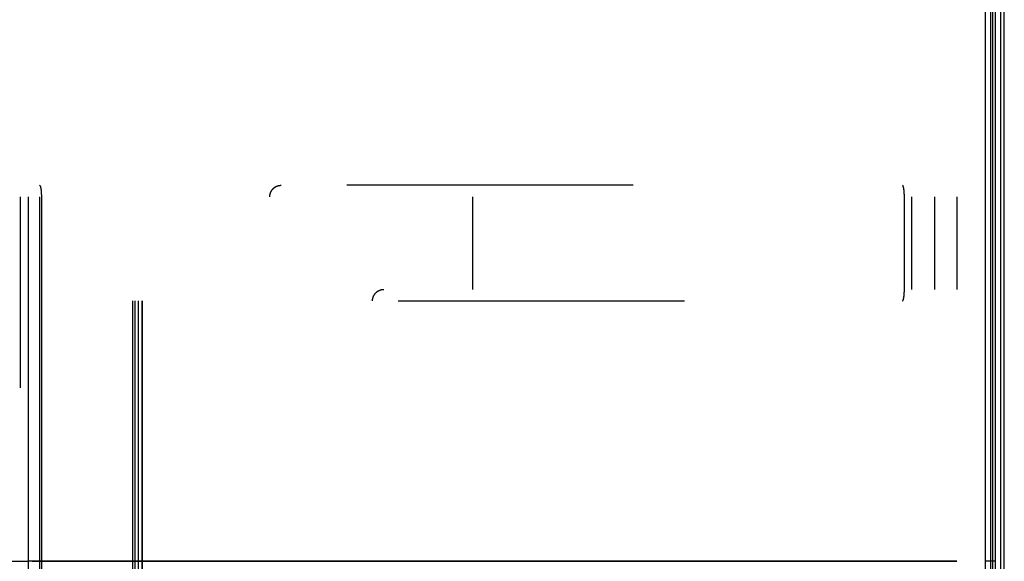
# Model space of a CAD drawing. Header units: millimetres. Extents: x -165 to 165, y -140 to 140.
# Tile 31 of 38: x 148 to 165, y 0 to 9. Entities that reach past the tile are written whole.
import ezdxf

# ---------------------------------------------------------------- set-up
doc = ezdxf.new("R2010")
doc.units = ezdxf.units.MM
doc.header["$MEASUREMENT"] = 0
doc.layers.add('Predefinito', color=5, linetype='Continuous')

# ---------------------------------------------------------------- blocks, each defined once
blk = doc.blocks.new('(#617) SUMATRA')
at = {"layer": 'Predefinito'}
for points in [[(164.6287678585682, -123.8), (164.6287678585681, 123.8)], [(164.7963262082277, 123.8), (164.7963262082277, -123.8)], [(164.8945491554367, -123.8), (164.8945491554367, 123.8)], [(164.7236053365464, -119.8), (164.7236053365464, 119.8)], [(164.756460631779, -119.8), (164.756460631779, 119.8)], [(164.9563387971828, -119.8), (164.9563387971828, 119.8)], [(164.956460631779, -119.8), (164.956460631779, 119.8)], [(158.5394296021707, 6.499999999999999), (153.5889063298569, 6.499999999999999)], [(147.9454709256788, 3), (147.9454709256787, 6.300000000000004)], [(148.0747501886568, 6.3), (148.0747501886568, -6.300000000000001)], [(148.272121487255, 6.3), (148.272121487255, -6.299999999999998)], [(148.3044413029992, 6.300000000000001), (148.3044413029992, -6.3)], [(155.7663848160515, 4.700000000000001), (155.7663848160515, 6.3)], [(163.2283283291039, 4.699999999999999), (163.2283283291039, 6.300000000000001)], [(163.358424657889, 4.7), (163.358424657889, 6.299999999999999)], [(163.7468821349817, 6.3), (163.7468821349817, 4.7)], [(164.1353396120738, 6.300000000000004), (164.1353396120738, 4.699999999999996)], [(149.883411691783, -4.5), (149.883411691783, 4.5)], [(149.9191839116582, 4.5), (149.9191839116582, -4.5)], [(149.9838235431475, -4.5), (149.9838235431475, 4.5)], [(150.0484642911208, -4.500000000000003), (150.0484642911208, 4.499999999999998)], [(150.051091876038, -4.5), (150.051091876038, 4.499999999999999)], [(154.4770771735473, 4.499999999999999), (159.4276004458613, 4.5)]]:
    blk.add_lwpolyline(points, dxfattribs=at)
at = {"layer": 'Predefinito', "extrusion": (-0.1615990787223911, 0, 0.9868564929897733)}
blk.add_lwpolyline([(-6.300000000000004, 154.2821324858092), (-6.304439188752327, 154.2821817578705), (-6.308916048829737, 154.2823313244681), (-6.313427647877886, 154.2825837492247), (-6.317970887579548, 154.2829415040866), (-6.322542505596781, 154.2834069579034), (-6.327139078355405, 154.2839823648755), (-6.331757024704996, 154.2846698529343), (-6.336392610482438, 154.2854714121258), (-6.341041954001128, 154.286388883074), (-6.3457010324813, 154.2874239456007), (-6.350365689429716, 154.2885781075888), (-6.355031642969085, 154.2898526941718), (-6.35969449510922, 154.291248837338), (-6.364349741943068, 154.2927674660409), (-6.368992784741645, 154.2944092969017), (-6.373618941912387, 154.2961748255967), (-6.378223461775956, 154.2980643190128), (-6.382801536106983, 154.3000778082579), (-6.387348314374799, 154.3022150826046), (-6.391858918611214, 154.3044756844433), (-6.396328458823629, 154.3068589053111), (-6.400752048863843, 154.3093637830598), (-6.405124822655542, 154.3119891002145), (-6.409441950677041, 154.3147333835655), (-6.413698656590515, 154.3175949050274), (-6.417890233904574, 154.3205716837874), (-6.422012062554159, 154.3236614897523), (-6.42605962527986, 154.3268618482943), (-6.430028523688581, 154.330170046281), (-6.433914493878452, 154.3335831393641), (-6.437713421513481, 154.3370979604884), (-6.441421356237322, 154.340711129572), (-6.445034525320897, 154.3444190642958), (-6.448549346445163, 154.3482179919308), (-6.451962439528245, 154.3521039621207), (-6.455270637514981, 154.3560728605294), (-6.458470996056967, 154.3601204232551), (-6.461560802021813, 154.3642422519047), (-6.464537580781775, 154.3684338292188), (-6.467399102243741, 154.3726905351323), (-6.470143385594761, 154.3770076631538), (-6.472768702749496, 154.3813804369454), (-6.475273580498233, 154.3858040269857), (-6.47765680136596, 154.3902735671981), (-6.479917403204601, 154.3947841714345), (-6.482054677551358, 154.3993309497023), (-6.484068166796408, 154.4039090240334), (-6.485957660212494, 154.4085135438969), (-6.48772318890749, 154.4131397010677), (-6.489365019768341, 154.4177827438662), (-6.490883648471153, 154.4224379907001), (-6.492279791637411, 154.4271008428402), (-6.493554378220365, 154.4317667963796), (-6.494708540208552, 154.436431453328), (-6.495743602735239, 154.4410905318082), (-6.496661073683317, 154.4457398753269), (-6.497462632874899, 154.4503754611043), (-6.498150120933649, 154.4549934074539), (-6.498725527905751, 154.4595899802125), (-6.499190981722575, 154.4641615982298), (-6.499548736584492, 154.4687048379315), (-6.49980116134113, 154.4732164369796), (-6.49995072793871, 154.477693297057), (-6.499999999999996, 154.4821324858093)], dxfattribs=at)
at = {"layer": 'Predefinito', "extrusion": (-0.161599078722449, 0, 0.9868564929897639)}
blk.add_lwpolyline([(-6.3, 154.2821324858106), (-6.306828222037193, 154.2822490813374), (-6.313648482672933, 154.2825987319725), (-6.320452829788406, 154.283181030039), (-6.327233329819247, 154.2839952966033), (-6.333982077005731, 154.2850405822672), (-6.340691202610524, 154.2863156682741), (-6.347352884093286, 154.287819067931), (-6.353959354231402, 154.289549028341), (-6.360502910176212, 154.2915035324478), (-6.366975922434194, 154.2936803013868), (-6.373370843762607, 154.296076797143), (-6.379680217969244, 154.2986902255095), (-6.385896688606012, 154.3015175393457), (-6.392013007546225, 154.3045554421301), (-6.398022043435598, 154.3078003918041), (-6.403916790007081, 154.3112486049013), (-6.409690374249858, 154.3148960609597), (-6.415336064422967, 154.3187385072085), (-6.420847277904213, 154.3227714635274), (-6.426217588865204, 154.3269902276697), (-6.431440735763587, 154.3313898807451), (-6.436510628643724, 154.335965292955), (-6.441421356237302, 154.3407111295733), (-6.446167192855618, 154.3456218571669), (-6.450742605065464, 154.350691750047), (-6.455142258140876, 154.3559148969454), (-6.459361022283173, 154.3612852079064), (-6.46339397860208, 154.3667964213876), (-6.467236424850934, 154.3724421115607), (-6.470883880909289, 154.3782156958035), (-6.474332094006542, 154.384110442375), (-6.477577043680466, 154.3901194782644), (-6.480614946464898, 154.3962357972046), (-6.483442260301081, 154.4024522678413), (-6.486055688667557, 154.408761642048), (-6.488452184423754, 154.4151565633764), (-6.490628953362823, 154.4216295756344), (-6.49258345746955, 154.4281731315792), (-6.494313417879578, 154.4347796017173), (-6.495816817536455, 154.4414412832), (-6.49709190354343, 154.4481504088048), (-6.498137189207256, 154.4548991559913), (-6.498951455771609, 154.4616796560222), (-6.499533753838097, 154.4684840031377), (-6.499883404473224, 154.4753042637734), (-6.49999999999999, 154.4821324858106)], dxfattribs=at)
at = {"layer": 'Predefinito', "extrusion": (-0.1615990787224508, 0, 0.9868564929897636)}
blk.add_lwpolyline([(-6.3, 154.2821324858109), (-6.305156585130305, 154.2821973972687), (-6.310281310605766, 154.2823911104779), (-6.315372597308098, 154.2827120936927), (-6.32042886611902, 154.283158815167), (-6.325448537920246, 154.2837297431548), (-6.330430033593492, 154.2844233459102), (-6.335371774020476, 154.2852380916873), (-6.340272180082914, 154.28617244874), (-6.345129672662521, 154.2872248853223), (-6.349942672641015, 154.2883938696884), (-6.354709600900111, 154.2896778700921), (-6.359428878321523, 154.2910753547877), (-6.364098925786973, 154.2925847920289), (-6.368718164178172, 154.29420465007), (-6.373285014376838, 154.2959333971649), (-6.377797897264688, 154.2977695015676), (-6.382255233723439, 154.2997114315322), (-6.386655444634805, 154.3017576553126), (-6.390996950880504, 154.303906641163), (-6.39527817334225, 154.3061568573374), (-6.399497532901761, 154.3085067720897), (-6.403653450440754, 154.310954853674), (-6.407744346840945, 154.3134995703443), (-6.411768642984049, 154.3161393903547), (-6.415724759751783, 154.3188727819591), (-6.419611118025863, 154.3216982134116), (-6.423426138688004, 154.3246141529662), (-6.427168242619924, 154.327619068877), (-6.43083585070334, 154.330711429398), (-6.434427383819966, 154.333889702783), (-6.43794126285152, 154.3371523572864), (-6.441375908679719, 154.340497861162), (-6.444729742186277, 154.3439246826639), (-6.448001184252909, 154.347431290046), (-6.451188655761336, 154.3510161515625), (-6.454290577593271, 154.3546777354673), (-6.457305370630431, 154.3584145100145), (-6.460231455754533, 154.362224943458), (-6.463067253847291, 154.366107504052), (-6.465811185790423, 154.3700606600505), (-6.468461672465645, 154.3740828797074), (-6.471017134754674, 154.3781726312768), (-6.473475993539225, 154.3823283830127), (-6.475836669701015, 154.3865486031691), (-6.47809758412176, 154.3908317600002), (-6.480257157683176, 154.3951763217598), (-6.482313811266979, 154.399580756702), (-6.484265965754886, 154.4040435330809), (-6.486112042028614, 154.4085631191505), (-6.487850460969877, 154.4131379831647), (-6.489479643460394, 154.4177665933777), (-6.490998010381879, 154.4224474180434), (-6.492403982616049, 154.4271789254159), (-6.49369598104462, 154.4319595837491), (-6.494872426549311, 154.4367878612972), (-6.495931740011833, 154.4416622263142), (-6.496872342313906, 154.446581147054), (-6.497692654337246, 154.4515430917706), (-6.498391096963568, 154.4565465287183), (-6.498966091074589, 154.4615899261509), (-6.499416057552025, 154.4666717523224), (-6.499739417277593, 154.4717904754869), (-6.499934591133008, 154.4769445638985), (-6.499999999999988, 154.482132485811)], dxfattribs=at)
at = {"layer": 'Predefinito', "extrusion": (0, 1, 0)}
for points in [[(-148.1428422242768, 51.27756180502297), (-163.856214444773, 53.85064765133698)], [(-148.2721214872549, 50.48807661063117), (-148.1428422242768, 51.27756180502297)], [(-163.1960085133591, 52.93188319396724), (-148.2721214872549, 50.48807661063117)], [(-163.856214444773, 53.85064765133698), (-163.1960085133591, 52.93188319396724)], [(-147.9454709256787, 51.24524198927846), (-148.0747501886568, 50.45575679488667)], [(-147.9454709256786, 51.24524198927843), (-148.0747501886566, 50.45575679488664)], [(-148.272121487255, 50.28807661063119), (-148.2652521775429, 50.28819461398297), (-148.2583909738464, 50.2885484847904), (-148.251545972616, 50.28913780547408), (-148.2447252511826, 50.28996188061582), (-148.2379368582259, 50.29101973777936), (-148.2311888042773, 50.29231012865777), (-148.2244890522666, 50.29383153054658), (-148.2178455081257, 50.29558214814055), (-148.2112660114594, 50.29755991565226), (-148.2047583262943, 50.29976249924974), (-148.1983301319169, 50.30218729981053), (-148.1919890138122, 50.30483145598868), (-148.1857424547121, 50.30769184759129), (-148.1795978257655, 50.31076509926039), (-148.1735623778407, 50.31404758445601), (-148.1676432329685, 50.31753542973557), (-148.1618473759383, 50.32122451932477), (-148.1561816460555, 50.32511049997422), (-148.1506527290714, 50.3291887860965), (-148.1452671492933, 50.33345456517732), (-148.140031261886, 50.33790280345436), (-148.1349512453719, 50.34252825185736), (-148.1300330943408, 50.34732545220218), (-148.1252826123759, 50.35228874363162), (-148.1207054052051, 50.35741226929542), (-148.1163068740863, 50.36268998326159), (-148.1120922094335, 50.36811565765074), (-148.1080663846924, 50.37368288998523), (-148.1042341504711, 50.37938511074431), (-148.1006000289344, 50.38521559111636), (-148.0971683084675, 50.39116745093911), (-148.0939430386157, 50.39723366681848), (-148.0909280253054, 50.40340708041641), (-148.0881268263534, 50.40968040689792), (-148.0855427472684, 50.41604624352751), (-148.0831788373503, 50.42249707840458), (-148.081037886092, 50.42902529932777), (-148.0791224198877, 50.43562320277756), (-148.0774346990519, 50.44228300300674), (-148.0759767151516, 50.44899684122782), (-148.0747501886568, 50.45575679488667)], [(-148.272121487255, 50.2880766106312), (-148.2786127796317, 50.28818198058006), (-148.285097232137, 50.2884979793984), (-148.2915680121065, 50.28902427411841), (-148.2980183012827, 50.28976031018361), (-148.3044413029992, 50.29070531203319)], [(-163.2283283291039, 52.73451189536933), (-148.3044413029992, 50.29070531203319)], [(-163.358424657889, 52.81517417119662), (-163.3543453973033, 52.80969714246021), (-163.3500815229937, 52.80436257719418), (-163.3456380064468, 52.79917669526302), (-163.3410200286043, 52.79414554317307), (-163.3362329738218, 52.78927498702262), (-163.3312824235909, 52.78457070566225), (-163.3261741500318, 52.78003818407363), (-163.3209141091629, 52.77568270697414), (-163.3155084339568, 52.77150935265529), (-163.3099634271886, 52.7675229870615), (-163.3042855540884, 52.76372825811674), (-163.2984814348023, 52.76012959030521), (-163.2925578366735, 52.75673117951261), (-163.2865216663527, 52.75353698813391), (-163.2803799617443, 52.75055074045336), (-163.2741398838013, 52.74777591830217), (-163.2678087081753, 52.74521575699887), (-163.261393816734, 52.74287324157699), (-163.2549026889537, 52.74075110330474), (-163.2483428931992, 52.73885181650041), (-163.2417220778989, 52.73717759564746), (-163.2350479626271, 52.73573039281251), (-163.2283283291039, 52.73451189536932)], [(-163.358424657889, 52.81517417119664), (-164.1353396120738, 53.89635477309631)], [(-163.228328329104, 52.73451189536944), (-163.2350479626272, 52.73573039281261), (-163.2417220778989, 52.73717759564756), (-163.2483428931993, 52.73885181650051), (-163.2549026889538, 52.74075110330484), (-163.261393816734, 52.74287324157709), (-163.2678087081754, 52.74521575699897), (-163.2741398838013, 52.74777591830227), (-163.2803799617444, 52.75055074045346), (-163.2865216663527, 52.75353698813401), (-163.2925578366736, 52.75673117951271), (-163.2984814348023, 52.76012959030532), (-163.3042855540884, 52.76372825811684), (-163.3099634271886, 52.7675229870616), (-163.3155084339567, 52.7715093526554), (-163.3209141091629, 52.77568270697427), (-163.3261741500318, 52.78003818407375), (-163.3312824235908, 52.78457070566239), (-163.3362329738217, 52.78927498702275), (-163.3410200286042, 52.79414554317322), (-163.3456380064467, 52.79917669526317), (-163.3500815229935, 52.80436257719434), (-163.3543453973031, 52.80969714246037), (-163.3584246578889, 52.81517417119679)], [(-164.135339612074, 53.8963547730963), (-163.3584246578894, 52.81517417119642)], [(-150.0807829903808, 50.58158365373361), (-163.2283283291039, 52.73451189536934)], [(-163.3584246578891, 52.81517417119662), (-163.3543453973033, 52.8096971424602), (-163.3500815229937, 52.80436257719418), (-163.3456380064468, 52.79917669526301), (-163.3410200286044, 52.79414554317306), (-163.3362329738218, 52.7892749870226), (-163.3312824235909, 52.78457070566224), (-163.3261741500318, 52.78003818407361), (-163.320914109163, 52.77568270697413), (-163.3155084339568, 52.77150935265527), (-163.3099634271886, 52.76752298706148), (-163.3042855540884, 52.76372825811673), (-163.2984814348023, 52.7601295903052), (-163.2925578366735, 52.75673117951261), (-163.2865216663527, 52.7535369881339), (-163.2803799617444, 52.75055074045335), (-163.2741398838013, 52.74777591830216), (-163.2678087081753, 52.74521575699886), (-163.261393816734, 52.74287324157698), (-163.2549026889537, 52.74075110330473), (-163.2483428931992, 52.73885181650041), (-163.2417220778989, 52.73717759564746), (-163.2350479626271, 52.73573039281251), (-163.2283283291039, 52.73451189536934)], [(-164.1353396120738, 53.89635477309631), (-163.358424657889, 52.81517417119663)], [(-149.883411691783, 50.54926383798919), (-149.8901312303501, 50.55048219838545), (-149.8968052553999, 50.55192926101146), (-149.9034259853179, 50.55360333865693), (-149.909985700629, 50.55550247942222), (-149.9164767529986, 50.55762446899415), (-149.9228915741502, 50.55996683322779), (-149.9292226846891, 50.56252684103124), (-149.9354627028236, 50.56530150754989), (-149.9416043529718, 50.56828759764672), (-149.9476404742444, 50.57148162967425), (-149.9535640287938, 50.574879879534), (-149.9593681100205, 50.57847838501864), (-149.9650459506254, 50.58227295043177), (-149.9705909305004, 50.58625915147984), (-149.9759965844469, 50.59043234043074), (-149.9812566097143, 50.59478765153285), (-149.9863648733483, 50.59932000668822), (-149.9913154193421, 50.6040241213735), (-149.9961024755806, 50.60889451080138), (-150.0007204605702, 50.61392549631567), (-150.0051639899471, 50.61911121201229), (-150.0094278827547, 50.62444561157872), (-150.0135071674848, 50.62992247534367), (-150.0173970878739, 50.635535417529), (-150.0210931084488, 50.64127789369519), (-150.0245909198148, 50.6471432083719), (-150.0278864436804, 50.65312452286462), (-150.0309758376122, 50.65921486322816), (-150.0338554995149, 50.66540712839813), (-150.0365220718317, 50.67169409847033), (-150.0389724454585, 50.67806844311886), (-150.0412037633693, 50.68452273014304), (-150.0432134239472, 50.69104943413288), (-150.0449990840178, 50.69764094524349), (-150.0465586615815, 50.70428957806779), (-150.0478903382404, 50.7109875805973), (-150.0489925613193, 50.71772714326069), (-150.0498640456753, 50.72450040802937), (-150.0505037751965, 50.7312994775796), (-150.0509110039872, 50.73811642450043), (-150.0510852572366, 50.74494330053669), (-150.0510263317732, 50.75177214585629), (-150.0507342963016, 50.75859499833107), (-150.050209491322, 50.76540390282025), (-150.0494525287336, 50.77219092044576), (-150.0484642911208, 50.77894813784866)], [(-163.856214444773, 53.85064765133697), (-149.9191839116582, 51.56844014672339)], [(-149.9191839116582, 51.56844014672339), (-150.0484642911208, 50.77894813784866)], [(-150.0484642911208, 50.77894813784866), (-163.1960085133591, 52.93188319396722)], [(-163.1960085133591, 52.93188319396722), (-163.856214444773, 53.85064765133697)], [(-137.132272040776, 49.47456612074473), (-147.9454709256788, 51.24524198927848)], [(-147.7515520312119, 52.42946978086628), (-147.9454709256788, 51.24524198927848)], [(-164.7963262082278, 54.16754571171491), (-164.7959687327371, 54.16068746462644), (-164.7953760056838, 54.15384553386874), (-164.7945487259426, 54.14702798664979), (-164.7934878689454, 54.14024286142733), (-164.7921946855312, 54.13349815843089), (-164.7906707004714, 54.12680183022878), (-164.7889177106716, 54.12016177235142), (-164.7869377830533, 54.11358581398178), (-164.7847332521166, 54.10708170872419), (-164.7823067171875, 54.10065712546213), (-164.7796610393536, 54.09431963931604), (-164.77679933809, 54.08807672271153), (-164.7737249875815, 54.08193573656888), (-164.7704416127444, 54.07590392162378), (-164.7669530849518, 54.06998838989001), (-164.7632635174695, 54.06419611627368), (-164.7593772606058, 54.05853393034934), (-164.7552988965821, 54.05300850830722), (-164.7510332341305, 54.04762636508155), (-164.7465853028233, 54.04239384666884), (-164.7419603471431, 54.03731712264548), (-164.7371638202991, 54.03240217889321), (-164.7322013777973, 54.02765481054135), (-164.7270788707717, 54.02308061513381), (-164.7218023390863, 54.01868498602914), (-164.7163780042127, 54.01447310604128), (-164.710812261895, 54.01044994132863), (-164.7051116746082, 54.00662023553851), (-164.6992829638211, 54.002988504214), (-164.6933330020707, 53.99955902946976), (-164.6872688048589, 53.99633585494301), (-164.681097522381, 53.99332278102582), (-164.6748264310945, 53.99052336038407), (-164.66846292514, 53.98794089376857), (-164.6620145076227, 53.98557842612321), (-164.6554887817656, 53.98343874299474), (-164.6488934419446, 53.98152436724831), (-164.6422362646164, 53.97983755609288), (-164.6355250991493, 53.97838029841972), (-164.628767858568, 53.97715431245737)]]:
    blk.add_lwpolyline(points, dxfattribs=at)
at = {"layer": 'Predefinito', "extrusion": (1, 0, 0)}
for points in [[(6.300000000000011, 50.28807661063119), (6.306828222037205, 50.28819320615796), (6.313648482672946, 50.28854285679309), (6.320452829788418, 50.28912515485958), (6.32723332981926, 50.28993942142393), (6.333982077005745, 50.29098470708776), (6.340691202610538, 50.29225979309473), (6.3473528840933, 50.29376319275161), (6.353959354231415, 50.29549315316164), (6.360502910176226, 50.29744765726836), (6.366975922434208, 50.29962442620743), (6.373370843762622, 50.30202092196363), (6.379680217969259, 50.3046343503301), (6.385896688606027, 50.30746166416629), (6.39201300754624, 50.31049956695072), (6.398022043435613, 50.31374451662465), (6.403916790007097, 50.3171927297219), (6.409690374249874, 50.32084018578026), (6.415336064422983, 50.32468263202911), (6.420847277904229, 50.32871558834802), (6.426217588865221, 50.33293435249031), (6.431440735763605, 50.33733400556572), (6.436510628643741, 50.34190941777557), (6.44142135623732, 50.34665525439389), (6.446167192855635, 50.35156598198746), (6.450742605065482, 50.3566358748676), (6.455142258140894, 50.36185902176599), (6.459361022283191, 50.36722933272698), (6.463393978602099, 50.37274054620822), (6.467236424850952, 50.37838623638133), (6.470883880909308, 50.38415982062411), (6.47433209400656, 50.39005456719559), (6.477577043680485, 50.39606360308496), (6.480614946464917, 50.40217992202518), (6.483442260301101, 50.40839639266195), (6.486055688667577, 50.41470576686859), (6.488452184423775, 50.42110068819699), (6.490628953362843, 50.42757370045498), (6.49258345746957, 50.43411725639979), (6.494313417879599, 50.4407237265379), (6.495816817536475, 50.44738540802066), (6.49709190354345, 50.45409453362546), (6.498137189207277, 50.46084328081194), (6.49895145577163, 50.46762378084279), (6.499533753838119, 50.47442812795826), (6.499883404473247, 50.481248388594), (6.500000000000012, 50.48807661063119)], [(6.499999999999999, 51.75344988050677), (6.499999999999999, 52.56410472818)], [(4.499999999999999, 51.89888905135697), (4.499999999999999, 52.7095438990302)]]:
    blk.add_lwpolyline(points, dxfattribs=at)
at = {"layer": 'Predefinito', "extrusion": (0.9868564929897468, 0, 0.1615990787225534)}
blk.add_lwpolyline([(6.499999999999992, 25.86384798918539), (6.499883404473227, 25.85701976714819), (6.4995337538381, 25.85019950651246), (6.498951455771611, 25.84339515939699), (6.498137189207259, 25.83661465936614), (6.497091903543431, 25.82986591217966), (6.495816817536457, 25.82315678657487), (6.494313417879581, 25.8164951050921), (6.492583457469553, 25.80988863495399), (6.490628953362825, 25.80334507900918), (6.488452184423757, 25.7968720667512), (6.48605568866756, 25.79047714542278), (6.483442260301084, 25.78416777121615), (6.4806149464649, 25.77795130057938), (6.477577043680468, 25.77183498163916), (6.474332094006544, 25.76582594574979), (6.470883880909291, 25.75993119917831), (6.467236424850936, 25.75415761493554), (6.463393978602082, 25.74851192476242), (6.459361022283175, 25.74300071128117), (6.455142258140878, 25.73763040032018), (6.450742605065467, 25.7324072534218), (6.446167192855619, 25.72733736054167), (6.441421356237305, 25.72242663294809), (6.436510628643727, 25.71768079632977), (6.43144073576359, 25.71310538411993), (6.426217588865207, 25.70870573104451), (6.420847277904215, 25.70448696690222), (6.41533606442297, 25.70045401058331), (6.409690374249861, 25.69661156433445), (6.403916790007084, 25.6929641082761), (6.398022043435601, 25.68951589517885), (6.392013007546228, 25.68627094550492), (6.385896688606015, 25.6832330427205), (6.379680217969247, 25.68040572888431), (6.37337084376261, 25.67779230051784), (6.366975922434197, 25.67539580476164), (6.360502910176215, 25.67321903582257), (6.353959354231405, 25.67126453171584), (6.34735288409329, 25.66953457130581), (6.340691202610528, 25.66803117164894), (6.333982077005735, 25.66675608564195), (6.327233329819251, 25.66571079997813), (6.320452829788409, 25.66489653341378), (6.313648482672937, 25.66431423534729), (6.306828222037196, 25.66396458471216), (6.300000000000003, 25.6638479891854)], dxfattribs=at)
at = {"layer": 'Predefinito', "extrusion": (0.583545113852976, 0, 0.8120807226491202)}
blk.add_lwpolyline([(6.299999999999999, -101.8401907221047), (6.306828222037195, -101.8400741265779), (6.313648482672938, -101.8397244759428), (6.320452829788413, -101.8391421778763), (6.327233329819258, -101.8383279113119), (6.333982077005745, -101.8372826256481), (6.34069120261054, -101.8360075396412), (6.347352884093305, -101.8345041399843), (6.353959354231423, -101.8327741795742), (6.360502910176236, -101.8308196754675), (6.36697592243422, -101.8286429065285), (6.373370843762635, -101.8262464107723), (6.379680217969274, -101.8236329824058), (6.385896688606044, -101.8208056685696), (6.39201300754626, -101.8177677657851), (6.398022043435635, -101.8145228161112), (6.403916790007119, -101.8110746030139), (6.409690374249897, -101.8074271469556), (6.415336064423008, -101.8035847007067), (6.420847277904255, -101.7995517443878), (6.426217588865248, -101.7953329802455), (6.431440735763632, -101.7909333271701), (6.436510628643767, -101.7863579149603), (6.441421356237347, -101.781612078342), (6.446167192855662, -101.7767013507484), (6.450742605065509, -101.7716314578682), (6.455142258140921, -101.7664083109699), (6.459361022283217, -101.7610380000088), (6.463393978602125, -101.7555267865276), (6.467236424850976, -101.7498810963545), (6.470883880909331, -101.7441075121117), (6.474332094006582, -101.7382127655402), (6.477577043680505, -101.7322037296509), (6.480614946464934, -101.7260874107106), (6.483442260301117, -101.7198709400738), (6.48605568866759, -101.7135615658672), (6.488452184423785, -101.7071666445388), (6.49062895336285, -101.7006936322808), (6.492583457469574, -101.694150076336), (6.494313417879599, -101.6875436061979), (6.495816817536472, -101.6808819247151), (6.497091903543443, -101.6741727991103), (6.498137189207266, -101.6674240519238), (6.498951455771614, -101.660643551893), (6.499533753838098, -101.6538392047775), (6.499883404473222, -101.6470189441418), (6.499999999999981, -101.6401907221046)], dxfattribs=at)
at = {"layer": 'Predefinito', "extrusion": (0.5835451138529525, 0, 0.812080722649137)}
for points in [[(6.3, -101.8401907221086), (6.306828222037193, -101.8400741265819), (6.313648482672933, -101.8397244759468), (6.320452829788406, -101.8391421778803), (6.327233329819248, -101.8383279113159), (6.333982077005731, -101.8372826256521), (6.340691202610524, -101.8360075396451), (6.347352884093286, -101.8345041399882), (6.353959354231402, -101.8327741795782), (6.360502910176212, -101.8308196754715), (6.366975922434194, -101.8286429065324), (6.373370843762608, -101.8262464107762), (6.379680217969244, -101.8236329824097), (6.385896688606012, -101.8208056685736), (6.392013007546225, -101.8177677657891), (6.398022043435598, -101.8145228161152), (6.403916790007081, -101.8110746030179), (6.409690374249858, -101.8074271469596), (6.415336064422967, -101.8035847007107), (6.420847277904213, -101.7995517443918), (6.426217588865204, -101.7953329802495), (6.431440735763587, -101.7909333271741), (6.436510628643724, -101.7863579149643), (6.441421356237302, -101.781612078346), (6.446167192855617, -101.7767013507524), (6.450742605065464, -101.7716314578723), (6.455142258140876, -101.7664083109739), (6.459361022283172, -101.7610380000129), (6.463393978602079, -101.7555267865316), (6.467236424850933, -101.7498810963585), (6.470883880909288, -101.7441075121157), (6.474332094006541, -101.7382127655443), (6.477577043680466, -101.7322037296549), (6.480614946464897, -101.7260874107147), (6.483442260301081, -101.7198709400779), (6.486055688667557, -101.7135615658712), (6.488452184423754, -101.7071666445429), (6.490628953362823, -101.7006936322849), (6.49258345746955, -101.6941500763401), (6.494313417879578, -101.6875436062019), (6.495816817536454, -101.6808819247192), (6.497091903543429, -101.6741727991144), (6.498137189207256, -101.6674240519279), (6.498951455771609, -101.6606435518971), (6.499533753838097, -101.6538392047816), (6.499883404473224, -101.6470189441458), (6.499999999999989, -101.6401907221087)], [(4.7, -101.8401907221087), (4.693171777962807, -101.8400741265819), (4.686351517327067, -101.8397244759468), (4.679547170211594, -101.8391421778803), (4.672766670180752, -101.8383279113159), (4.666017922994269, -101.8372826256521), (4.659308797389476, -101.8360075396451), (4.652647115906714, -101.8345041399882), (4.646040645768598, -101.8327741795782), (4.639497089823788, -101.8308196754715), (4.633024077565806, -101.8286429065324), (4.626629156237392, -101.8262464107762), (4.620319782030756, -101.8236329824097), (4.614103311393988, -101.8208056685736), (4.607986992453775, -101.8177677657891), (4.601977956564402, -101.8145228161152), (4.596083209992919, -101.811074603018), (4.590309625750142, -101.8074271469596), (4.584663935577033, -101.8035847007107), (4.579152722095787, -101.7995517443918), (4.573782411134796, -101.7953329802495), (4.568559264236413, -101.7909333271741), (4.563489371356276, -101.7863579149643), (4.558578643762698, -101.781612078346), (4.553832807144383, -101.7767013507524), (4.549257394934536, -101.7716314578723), (4.544857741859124, -101.7664083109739), (4.540638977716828, -101.7610380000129), (4.536606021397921, -101.7555267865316), (4.532763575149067, -101.7498810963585), (4.529116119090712, -101.7441075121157), (4.525667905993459, -101.7382127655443), (4.522422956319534, -101.7322037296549), (4.519385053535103, -101.7260874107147), (4.516557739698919, -101.7198709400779), (4.513944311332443, -101.7135615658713), (4.511547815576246, -101.7071666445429), (4.509371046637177, -101.7006936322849), (4.50741654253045, -101.6941500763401), (4.505686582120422, -101.687543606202), (4.504183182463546, -101.6808819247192), (4.502908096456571, -101.6741727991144), (4.501862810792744, -101.6674240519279), (4.501048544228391, -101.6606435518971), (4.500466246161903, -101.6538392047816), (4.500116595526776, -101.6470189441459), (4.500000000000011, -101.6401907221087)]]:
    blk.add_lwpolyline(points, dxfattribs=at)
at = {"layer": 'Predefinito', "extrusion": (-0.1615990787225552, 0, 0.9868564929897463)}
blk.add_lwpolyline([(-6.499999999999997, 170.4047841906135), (-6.49980116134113, 170.4173933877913), (-6.499190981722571, 170.4301988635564), (-6.498150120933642, 170.443164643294), (-6.496661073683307, 170.4562511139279), (-6.49470854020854, 170.469415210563), (-6.493554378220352, 170.4760120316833), (-6.492279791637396, 170.4826106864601), (-6.490883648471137, 170.489204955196), (-6.489365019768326, 170.4957884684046), (-6.487723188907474, 170.5023547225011), (-6.485957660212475, 170.5088970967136), (-6.484068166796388, 170.5154088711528), (-6.482054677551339, 170.5218832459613), (-6.47991740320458, 170.5283133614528), (-6.477656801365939, 170.5346923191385), (-6.475273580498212, 170.5410132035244), (-6.472768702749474, 170.5472691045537), (-6.470143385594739, 170.553453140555), (-6.467399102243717, 170.5595584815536), (-6.464537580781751, 170.5655783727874), (-6.46156080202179, 170.5715061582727), (-6.458470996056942, 170.5773353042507), (-6.455270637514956, 170.583059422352), (-6.45196243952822, 170.5886722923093), (-6.448549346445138, 170.5941678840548), (-6.445034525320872, 170.5995403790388), (-6.441421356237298, 170.6047841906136), (-6.437713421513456, 170.6098939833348), (-6.433914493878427, 170.614864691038), (-6.430028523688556, 170.6196915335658), (-6.426059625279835, 170.6243700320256), (-6.422012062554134, 170.6288960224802), (-6.417890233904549, 170.6332656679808), (-6.41369865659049, 170.6374754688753), (-6.409441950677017, 170.6415222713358), (-6.405124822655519, 170.6454032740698), (-6.40075204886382, 170.6491160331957), (-6.396328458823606, 170.65265846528), (-6.391858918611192, 170.6560288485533), (-6.387348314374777, 170.6592258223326), (-6.382801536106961, 170.6622483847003), (-6.378223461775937, 170.6650958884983), (-6.373618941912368, 170.6677680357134), (-6.368992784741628, 170.6702648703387), (-6.364349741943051, 170.6725867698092), (-6.359694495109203, 170.6747344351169), (-6.355031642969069, 170.6767088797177), (-6.350365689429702, 170.6785114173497), (-6.345701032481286, 170.6801436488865), (-6.341041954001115, 170.6816074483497), (-6.336392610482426, 170.6829049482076), (-6.331757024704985, 170.6840385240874), (-6.327139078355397, 170.685010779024), (-6.322542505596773, 170.6858245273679), (-6.317970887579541, 170.6864827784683), (-6.313427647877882, 170.686988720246), (-6.308916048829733, 170.6873457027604), (-6.304439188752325, 170.6875572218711), (-6.300000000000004, 170.6876269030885)], dxfattribs=at)
at = {"layer": 'Predefinito', "extrusion": (-0.1615990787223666, 0, 0.9868564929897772)}
blk.add_lwpolyline([(-4.5, 156.0821324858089), (-4.504439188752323, 156.0821817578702), (-4.508916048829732, 156.0823313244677), (-4.513427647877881, 156.0825837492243), (-4.517970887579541, 156.0829415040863), (-4.522542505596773, 156.0834069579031), (-4.527139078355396, 156.0839823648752), (-4.531757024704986, 156.0846698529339), (-4.536392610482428, 156.0854714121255), (-4.541041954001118, 156.0863888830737), (-4.545701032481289, 156.0874239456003), (-4.550365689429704, 156.0885781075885), (-4.555031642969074, 156.0898526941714), (-4.559694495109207, 156.0912488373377), (-4.564349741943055, 156.0927674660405), (-4.568992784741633, 156.0944092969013), (-4.573618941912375, 156.0961748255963), (-4.578223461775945, 156.0980643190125), (-4.58280153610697, 156.1000778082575), (-4.587348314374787, 156.1022150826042), (-4.591858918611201, 156.1044756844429), (-4.596328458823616, 156.1068589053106), (-4.60075204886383, 156.1093637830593), (-4.605124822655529, 156.111989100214), (-4.609441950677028, 156.114733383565), (-4.6136986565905, 156.117594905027), (-4.617890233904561, 156.120571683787), (-4.622012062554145, 156.1236614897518), (-4.626059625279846, 156.1268618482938), (-4.630028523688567, 156.1301700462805), (-4.633914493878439, 156.1335831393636), (-4.637713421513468, 156.1370979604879), (-4.64142135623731, 156.1407111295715), (-4.645034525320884, 156.1444190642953), (-4.648549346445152, 156.1482179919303), (-4.651962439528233, 156.1521039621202), (-4.655270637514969, 156.1560728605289), (-4.658470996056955, 156.1601204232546), (-4.661560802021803, 156.1642422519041), (-4.664537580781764, 156.1684338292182), (-4.66739910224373, 156.1726905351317), (-4.670143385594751, 156.1770076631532), (-4.672768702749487, 156.1813804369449), (-4.675273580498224, 156.1858040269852), (-4.677656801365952, 156.1902735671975), (-4.679917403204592, 156.194784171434), (-4.682054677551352, 156.1993309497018), (-4.684068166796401, 156.2039090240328), (-4.685957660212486, 156.2085135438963), (-4.687723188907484, 156.2131397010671), (-4.689365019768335, 156.2177827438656), (-4.690883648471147, 156.2224379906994), (-4.692279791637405, 156.2271008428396), (-4.69355437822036, 156.231766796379), (-4.694708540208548, 156.2364314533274), (-4.695743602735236, 156.2410905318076), (-4.696661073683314, 156.2457398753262), (-4.697462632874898, 156.2503754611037), (-4.698150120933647, 156.2549934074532), (-4.698725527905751, 156.2595899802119), (-4.699190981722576, 156.2641615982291), (-4.699548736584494, 156.2687048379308), (-4.699801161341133, 156.2732164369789), (-4.699950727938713, 156.2776932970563), (-4.7, 156.2821324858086)], dxfattribs=at)
at = {"layer": 'Predefinito', "extrusion": (0.9868564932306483, 0, 0.1615990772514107)}
blk.add_lwpolyline([(4.499999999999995, 25.86384131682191), (4.50011671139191, 25.85701321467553), (4.500466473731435, 25.85019307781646), (4.501048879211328, 25.84338885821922), (4.50186324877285, 25.83660848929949), (4.502908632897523, 25.82985987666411), (4.504183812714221, 25.82315088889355), (4.505687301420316, 25.81648934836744), (4.507417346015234, 25.80988302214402), (4.509371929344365, 25.80333961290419), (4.51154877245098, 25.79686674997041), (4.513945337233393, 25.7904719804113), (4.516558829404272, 25.78416276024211), (4.519386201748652, 25.77794644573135), (4.522424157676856, 25.77183028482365), (4.525669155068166, 25.76582140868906), (4.529117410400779, 25.75992682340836), (4.532764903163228, 25.75415340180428), (4.536607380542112, 25.74850787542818), (4.540640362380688, 25.74299682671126), (4.54485914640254, 25.73762668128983), (4.549258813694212, 25.7324037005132), (4.553834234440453, 25.72733397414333), (4.558580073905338, 25.72242341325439), (4.563490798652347, 25.71767774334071), (4.568560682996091, 25.71310249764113), (4.573783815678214, 25.70870301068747), (4.579154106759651, 25.70448441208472), (4.584665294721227, 25.70045162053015), (4.590310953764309, 25.69660933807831), (4.596084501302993, 25.69296204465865), (4.601979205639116, 25.68951399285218), (4.607988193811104, 25.68626920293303), (4.614104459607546, 25.68323145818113), (4.620320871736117, 25.68040430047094), (4.626630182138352, 25.67779102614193), (4.633025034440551, 25.67539468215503), (4.639497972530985, 25.67321806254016), (4.646041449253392, 25.67126370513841), (4.652647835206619, 25.66953388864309), (4.659309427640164, 25.66803062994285), (4.666018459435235, 25.66675568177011), (4.672767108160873, 25.6657105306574), (4.679547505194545, 25.66489639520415), (4.686351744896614, 25.66431422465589), (4.693171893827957, 25.66396469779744), (4.7, 25.66384822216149)], dxfattribs=at)
at = {"layer": 'Predefinito', "extrusion": (0.9868564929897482, 0, 0.1615990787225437)}
blk.add_lwpolyline([(4.5, 25.86384798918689), (4.500116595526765, 25.85701976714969), (4.500466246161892, 25.85019950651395), (4.501048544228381, 25.84339515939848), (4.501862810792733, 25.83661465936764), (4.502908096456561, 25.82986591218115), (4.504183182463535, 25.82315678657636), (4.505686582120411, 25.8164951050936), (4.50741654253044, 25.80988863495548), (4.509371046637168, 25.80334507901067), (4.511547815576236, 25.79687206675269), (4.513944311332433, 25.79047714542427), (4.516557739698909, 25.78416777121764), (4.519385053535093, 25.77795130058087), (4.522422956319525, 25.77183498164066), (4.525667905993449, 25.76582594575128), (4.529116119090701, 25.7599311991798), (4.532763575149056, 25.75415761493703), (4.536606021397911, 25.74851192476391), (4.540638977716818, 25.74300071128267), (4.544857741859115, 25.73763040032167), (4.549257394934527, 25.73240725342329), (4.553832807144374, 25.72733736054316), (4.558578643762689, 25.72242663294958), (4.563489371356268, 25.71768079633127), (4.568559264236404, 25.71310538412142), (4.573782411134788, 25.708705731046), (4.57915272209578, 25.7044869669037), (4.584663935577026, 25.7004540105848), (4.590309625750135, 25.69661156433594), (4.596083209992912, 25.69296410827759), (4.601977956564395, 25.68951589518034), (4.607986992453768, 25.68627094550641), (4.614103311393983, 25.68323304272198), (4.620319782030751, 25.6804057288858), (4.626629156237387, 25.67779230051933), (4.633024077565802, 25.67539580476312), (4.639497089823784, 25.67321903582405), (4.646040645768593, 25.67126453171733), (4.652647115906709, 25.6695345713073), (4.659308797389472, 25.66803117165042), (4.666017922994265, 25.66675608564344), (4.672766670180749, 25.66571079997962), (4.679547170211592, 25.66489653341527), (4.686351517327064, 25.66431423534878), (4.693171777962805, 25.66396458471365), (4.699999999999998, 25.66384798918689)], dxfattribs=at)
at = {"layer": 'Predefinito', "extrusion": (0.5835451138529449, 0, 0.8120807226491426)}
blk.add_lwpolyline([(4.500000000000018, -101.6401907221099), (4.500116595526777, -101.647018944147), (4.5004662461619, -101.6538392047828), (4.501048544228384, -101.6606435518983), (4.501862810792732, -101.6674240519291), (4.502908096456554, -101.6741727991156), (4.504183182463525, -101.6808819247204), (4.505686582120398, -101.6875436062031), (4.507416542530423, -101.6941500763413), (4.509371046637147, -101.7006936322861), (4.511547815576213, -101.7071666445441), (4.513944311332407, -101.7135615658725), (4.516557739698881, -101.7198709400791), (4.519385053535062, -101.7260874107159), (4.522422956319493, -101.7322037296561), (4.525667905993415, -101.7382127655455), (4.529116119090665, -101.744107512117), (4.53276357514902, -101.7498810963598), (4.536606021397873, -101.7555267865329), (4.54063897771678, -101.7610380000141), (4.544857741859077, -101.7664083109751), (4.549257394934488, -101.7716314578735), (4.553832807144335, -101.7767013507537), (4.558578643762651, -101.7816120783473), (4.563489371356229, -101.7863579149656), (4.568559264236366, -101.7909333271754), (4.573782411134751, -101.7953329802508), (4.579152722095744, -101.7995517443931), (4.584663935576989, -101.8035847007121), (4.590309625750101, -101.8074271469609), (4.596083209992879, -101.8110746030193), (4.601977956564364, -101.8145228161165), (4.607986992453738, -101.8177677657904), (4.614103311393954, -101.8208056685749), (4.620319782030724, -101.8236329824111), (4.626629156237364, -101.8262464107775), (4.633024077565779, -101.8286429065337), (4.639497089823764, -101.8308196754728), (4.646040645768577, -101.8327741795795), (4.652647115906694, -101.8345041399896), (4.659308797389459, -101.8360075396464), (4.666017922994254, -101.8372826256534), (4.672766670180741, -101.8383279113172), (4.679547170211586, -101.8391421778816), (4.686351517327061, -101.8397244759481), (4.693171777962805, -101.8400741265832), (4.7, -101.84019072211)], dxfattribs=at)
at = {"layer": 'Predefinito', "extrusion": (-0.1615990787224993, 0, 0.9868564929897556)}
blk.add_lwpolyline([(-4.699999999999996, 170.687626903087), (-4.695560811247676, 170.6875572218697), (-4.691083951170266, 170.6873457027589), (-4.686572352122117, 170.6869887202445), (-4.682029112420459, 170.6864827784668), (-4.677457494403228, 170.6858245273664), (-4.672860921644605, 170.6850107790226), (-4.668242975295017, 170.6840385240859), (-4.663607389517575, 170.6829049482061), (-4.658958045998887, 170.6816074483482), (-4.654298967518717, 170.6801436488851), (-4.649634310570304, 170.6785114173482), (-4.644968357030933, 170.6767088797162), (-4.640305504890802, 170.6747344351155), (-4.635650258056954, 170.6725867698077), (-4.631007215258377, 170.6702648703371), (-4.626381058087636, 170.6677680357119), (-4.621776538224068, 170.6650958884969), (-4.617198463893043, 170.6622483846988), (-4.612651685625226, 170.6592258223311), (-4.608141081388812, 170.6560288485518), (-4.603671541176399, 170.6526584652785), (-4.599247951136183, 170.6491160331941), (-4.594875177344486, 170.6454032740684), (-4.590558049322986, 170.6415222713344), (-4.586301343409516, 170.6374754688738), (-4.582109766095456, 170.6332656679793), (-4.577987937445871, 170.6288960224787), (-4.57394037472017, 170.6243700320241), (-4.56997147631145, 170.6196915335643), (-4.566085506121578, 170.6148646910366), (-4.562286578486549, 170.6098939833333), (-4.558578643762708, 170.6047841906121), (-4.554965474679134, 170.5995403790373), (-4.551450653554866, 170.5941678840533), (-4.548037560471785, 170.5886722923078), (-4.544729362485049, 170.5830594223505), (-4.541529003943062, 170.5773353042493), (-4.538439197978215, 170.5715061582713), (-4.535462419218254, 170.565578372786), (-4.532600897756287, 170.5595584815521), (-4.529856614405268, 170.5534531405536), (-4.52723129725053, 170.5472691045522), (-4.524726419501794, 170.5410132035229), (-4.522343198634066, 170.534692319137), (-4.520082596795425, 170.5283133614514), (-4.517945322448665, 170.5218832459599), (-4.515931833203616, 170.5154088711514), (-4.514042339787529, 170.5088970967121), (-4.512276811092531, 170.5023547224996), (-4.510634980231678, 170.4957884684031), (-4.509116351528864, 170.4892049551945), (-4.507720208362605, 170.4826106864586), (-4.506445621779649, 170.4760120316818), (-4.505291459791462, 170.4694152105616), (-4.503338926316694, 170.4562511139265), (-4.501849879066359, 170.4431646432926), (-4.500809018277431, 170.4301988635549), (-4.50019883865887, 170.4173933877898), (-4.500000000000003, 170.404784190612)], dxfattribs=at)
at = {"layer": 'Predefinito'}
for points in [[(148.2721214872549, 6.499999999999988, 50.48807661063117), (148.2726893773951, 6.499966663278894, 50.48460629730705), (148.2732666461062, 6.499865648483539, 50.48107459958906), (148.2738526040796, 6.499695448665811, 50.47748649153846), (148.2744465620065, 6.4994545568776, 50.47384694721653), (148.2750478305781, 6.499141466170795, 50.47016094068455), (148.2756557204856, 6.498754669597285, 50.4664334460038), (148.2762695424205, 6.498292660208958, 50.46266943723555), (148.2768886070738, 6.497753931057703, 50.45887388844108), (148.2775122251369, 6.49713697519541, 50.45505177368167), (148.2781397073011, 6.496440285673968, 50.4512080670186), (148.2787703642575, 6.495662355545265, 50.44734774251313), (148.2794035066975, 6.49480167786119, 50.44347577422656), (148.2800384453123, 6.493856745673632, 50.43959713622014), (148.2806744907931, 6.492826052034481, 50.43571680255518), (148.2813109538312, 6.491708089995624, 50.43183974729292), (148.281947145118, 6.490501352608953, 50.42797094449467), (148.2825473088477, 6.489278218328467, 50.42432589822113), (148.283144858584, 6.487977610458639, 50.42069898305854), (148.2837391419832, 6.486602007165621, 50.41709362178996), (148.2843295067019, 6.485153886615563, 50.41351323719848), (148.2849153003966, 6.483635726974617, 50.40996125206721), (148.2854958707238, 6.482050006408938, 50.40644108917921), (148.28607056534, 6.480399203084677, 50.40295617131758), (148.2866387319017, 6.478685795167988, 50.39950992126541), (148.2871997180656, 6.476912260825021, 50.39610576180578), (148.2877528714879, 6.475081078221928, 50.39274711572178), (148.2882975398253, 6.473194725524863, 50.38943740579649), (148.2888330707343, 6.471255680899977, 50.386180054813), (148.2893588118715, 6.469266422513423, 50.38297848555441), (148.2898741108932, 6.467229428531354, 50.37983612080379), (148.290378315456, 6.465147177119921, 50.37675638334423), (148.2908707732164, 6.463022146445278, 50.37374269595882), (148.2914124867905, 6.460578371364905, 50.37042437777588), (148.2919409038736, 6.458087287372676, 50.36718800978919), (148.2924561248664, 6.455551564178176, 50.36403293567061), (148.2929582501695, 6.452973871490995, 50.36095849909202), (148.2934473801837, 6.450356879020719, 50.35796404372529), (148.2939236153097, 6.447703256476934, 50.35504891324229), (148.2943870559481, 6.445015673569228, 50.35221245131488), (148.2948378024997, 6.442296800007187, 50.34945400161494), (148.2952759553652, 6.4395493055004, 50.34677290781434), (148.2957016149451, 6.436775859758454, 50.34416851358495), (148.2961148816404, 6.433979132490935, 50.34164016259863), (148.2965158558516, 6.43116179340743, 50.33918719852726), (148.2969046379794, 6.428326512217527, 50.33680896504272), (148.2972813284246, 6.425475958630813, 50.33450480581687), (148.2976460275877, 6.422612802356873, 50.33227406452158), (148.2979988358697, 6.419739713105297, 50.33011608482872), (148.2986691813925, 6.413974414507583, 50.32601578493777), (148.2992931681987, 6.408201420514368, 50.322198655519), (148.2998715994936, 6.402442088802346, 50.31865944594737), (148.300405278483, 6.396717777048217, 50.31539290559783), (148.3008950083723, 6.391049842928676, 50.31239378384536), (148.3013415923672, 6.38545964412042, 50.30965683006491), (148.3017458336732, 6.379968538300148, 50.30717679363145), (148.302108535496, 6.374597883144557, 50.30494842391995), (148.3024371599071, 6.369308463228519, 50.30292360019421), (148.3027185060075, 6.364400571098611, 50.30118419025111), (148.3029582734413, 6.359848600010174, 50.29969922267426), (148.3031621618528, 6.355626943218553, 50.29843772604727), (148.3033358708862, 6.351709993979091, 50.29736872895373), (148.3034851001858, 6.348072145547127, 50.29646125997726), (148.3037329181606, 6.341531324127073, 50.29500702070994), (148.3039163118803, 6.335889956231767, 50.29390163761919), (148.3040387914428, 6.330972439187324, 50.29307162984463), (148.3041287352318, 6.326656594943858, 50.29245549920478), (148.3042145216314, 6.322820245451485, 50.29199174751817), (148.3043547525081, 6.316103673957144, 50.29133174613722), (148.3044210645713, 6.310281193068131, 50.29094053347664), (148.3044408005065, 6.305023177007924, 50.29075331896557), (148.3044413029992, 6.300000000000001, 50.29070531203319)], [(163.2283283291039, 6.300000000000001, 52.73451189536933), (163.2283278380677, 6.305020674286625, 52.73455988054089), (163.2283081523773, 6.310275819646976, 52.73474692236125), (163.2282419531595, 6.316094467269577, 52.73513765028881), (163.2281019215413, 6.322805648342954, 52.73579669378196), (163.2280161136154, 6.326644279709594, 52.73626043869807), (163.227926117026, 6.330962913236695, 52.73687670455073), (163.2278035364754, 6.335884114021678, 52.73770714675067), (163.2276199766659, 6.341530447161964, 52.73881342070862), (163.2273722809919, 6.348067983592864, 52.74026688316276), (163.2272231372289, 6.351703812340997, 52.74117377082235), (163.2270495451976, 6.355618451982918, 52.74224199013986), (163.2268458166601, 6.359837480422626, 52.74350246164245), (163.2266062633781, 6.36438647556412, 52.74498610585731), (163.2263251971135, 6.369291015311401, 52.7467238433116), (163.2259969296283, 6.374576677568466, 52.74874659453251), (163.2256344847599, 6.379945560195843, 52.75097351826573), (163.2252304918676, 6.385435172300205, 52.75345211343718), (163.2247841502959, 6.391024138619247, 52.75618762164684), (163.224294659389, 6.39669108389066, 52.75918528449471), (163.2237612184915, 6.402414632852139, 52.76245034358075), (163.2231830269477, 6.408173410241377, 52.76598804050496), (163.2225592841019, 6.413946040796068, 52.76980361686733), (163.2218891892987, 6.419711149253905, 52.77390231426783), (163.2215365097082, 6.422584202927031, 52.77605947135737), (163.2211719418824, 6.42544736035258, 52.77828937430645), (163.2207953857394, 6.428297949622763, 52.78059267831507), (163.2204067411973, 6.431133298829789, 52.78297003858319), (163.2200059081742, 6.433950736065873, 52.78542211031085), (163.219592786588, 6.436747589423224, 52.78794954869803), (163.2191672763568, 6.439521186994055, 52.79055300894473), (163.2187292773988, 6.442268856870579, 52.79323314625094), (163.2182786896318, 6.444987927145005, 52.79599061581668), (163.217815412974, 6.447675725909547, 52.79882607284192), (163.2173393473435, 6.450329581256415, 52.80174017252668), (163.2168503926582, 6.452946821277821, 52.80473357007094), (163.2163484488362, 6.455524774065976, 52.80780692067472), (163.2158334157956, 6.458060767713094, 52.81096087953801), (163.2153051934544, 6.460552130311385, 52.8141961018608), (163.2147636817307, 6.462996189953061, 52.81751324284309), (163.2142714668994, 6.465121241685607, 52.82052550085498), (163.2137675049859, 6.467203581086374, 52.82360381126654), (163.2132524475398, 6.469240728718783, 52.82674475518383), (163.2127269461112, 6.471230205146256, 52.82994491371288), (163.2121916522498, 6.473169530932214, 52.83320086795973), (163.2116472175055, 6.475056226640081, 52.8365091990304), (163.211094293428, 6.476887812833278, 52.83986648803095), (163.2105335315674, 6.478661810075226, 52.8432693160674), (163.2099655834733, 6.480375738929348, 52.84671426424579), (163.2093911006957, 6.482027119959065, 52.85019791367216), (163.2088107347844, 6.4836134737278, 52.85371684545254), (163.2082251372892, 6.485132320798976, 52.85726764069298), (163.20763495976, 6.486581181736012, 52.86084688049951), (163.2070408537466, 6.487957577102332, 52.86445114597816), (163.2064434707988, 6.489259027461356, 52.86807701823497), (163.2058434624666, 6.490483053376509, 52.87172107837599), (163.2052067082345, 6.491692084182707, 52.8755932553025), (163.2045696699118, 6.492812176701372, 52.87947376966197), (163.2039330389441, 6.493844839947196, 52.8833576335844), (163.2032975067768, 6.494791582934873, 52.88723985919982), (163.2026637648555, 6.495653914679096, 52.89111545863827), (163.2020325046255, 6.496433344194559, 52.89497944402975), (163.2014044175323, 6.497131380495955, 52.8988268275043), (163.2007801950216, 6.497749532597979, 52.90265262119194), (163.2001605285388, 6.498289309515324, 52.90645183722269), (163.1995461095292, 6.498752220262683, 52.91021948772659), (163.1989376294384, 6.499139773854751, 52.91395058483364), (163.198335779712, 6.499453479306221, 52.91764014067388), (163.1977412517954, 6.499694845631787, 52.92128316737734), (163.197154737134, 6.499865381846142, 52.92487467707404), (163.1965769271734, 6.499966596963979, 52.928409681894), (163.1960085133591, 6.499999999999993, 52.93188319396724)], [(163.1960085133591, 4.500000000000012, 52.93188319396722), (163.1965764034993, 4.500033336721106, 52.92841288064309), (163.1971536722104, 4.500134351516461, 52.92488118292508), (163.1977396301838, 4.500304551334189, 52.92129307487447), (163.1983335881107, 4.5005454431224, 52.91765353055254), (163.1989348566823, 4.500858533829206, 52.91396752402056), (163.1995427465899, 4.501245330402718, 52.9102400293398), (163.2001565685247, 4.501707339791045, 52.90647602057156), (163.2007756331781, 4.502246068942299, 52.90268047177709), (163.2013992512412, 4.502863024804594, 52.89885835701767), (163.2020267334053, 4.503559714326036, 52.8950146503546), (163.2026573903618, 4.504337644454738, 52.89115432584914), (163.2032905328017, 4.505198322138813, 52.88728235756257), (163.2039254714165, 4.506143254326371, 52.88340371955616), (163.2045615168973, 4.507173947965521, 52.8795233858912), (163.2051979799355, 4.508291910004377, 52.87564633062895), (163.2058341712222, 4.509498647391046, 52.87177752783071), (163.2064343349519, 4.510721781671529, 52.86813248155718), (163.2070318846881, 4.512022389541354, 52.86450556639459), (163.2076261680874, 4.513397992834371, 52.86090020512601), (163.208216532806, 4.514846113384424, 52.85731982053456), (163.2088023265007, 4.516364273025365, 52.85376783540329), (163.2093828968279, 4.517949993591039, 52.8502476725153), (163.2099575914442, 4.519600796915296, 52.84676275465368), (163.2105257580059, 4.521314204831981, 52.84331650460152), (163.2110867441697, 4.523087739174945, 52.8399123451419), (163.2116398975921, 4.524918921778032, 52.83655369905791), (163.2121845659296, 4.526805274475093, 52.83324398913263), (163.2127200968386, 4.528744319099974, 52.82998663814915), (163.2132458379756, 4.530733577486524, 52.82678506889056), (163.2137611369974, 4.532770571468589, 52.82364270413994), (163.2142653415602, 4.534852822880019, 52.82056296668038), (163.2147577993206, 4.536977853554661, 52.81754927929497), (163.2152995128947, 4.539421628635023, 52.81423096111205), (163.2158279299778, 4.541912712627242, 52.81099459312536), (163.2163431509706, 4.544448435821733, 52.8078395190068), (163.2168452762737, 4.547026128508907, 52.80476508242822), (163.217334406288, 4.549643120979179, 52.80177062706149), (163.2178106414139, 4.552296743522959, 52.79885549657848), (163.2182740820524, 4.554984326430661, 52.79601903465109), (163.218724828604, 4.5577031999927, 52.79326058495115), (163.2191629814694, 4.560450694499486, 52.79057949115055), (163.2195886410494, 4.563224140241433, 52.78797509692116), (163.2200019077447, 4.566020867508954, 52.78544674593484), (163.2204028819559, 4.568838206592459, 52.78299378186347), (163.2207916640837, 4.571673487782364, 52.78061554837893), (163.2211683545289, 4.574524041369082, 52.77831138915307), (163.2215330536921, 4.577387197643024, 52.77608064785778), (163.221885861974, 4.580260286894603, 52.77392266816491), (163.2225562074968, 4.586025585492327, 52.76982236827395), (163.223180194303, 4.591798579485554, 52.76600523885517), (163.2237586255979, 4.59755791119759, 52.76246602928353), (163.2242923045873, 4.603282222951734, 52.75919948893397), (163.2247820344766, 4.608950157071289, 52.75620036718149), (163.2252286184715, 4.61454035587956, 52.75346341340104), (163.2256328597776, 4.620031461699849, 52.75098337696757), (163.2259955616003, 4.625402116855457, 52.74875500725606), (163.2263241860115, 4.63069153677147, 52.74673018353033), (163.2266055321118, 4.635599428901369, 52.74499077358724), (163.2268452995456, 4.640151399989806, 52.74350580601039), (163.2270491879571, 4.644373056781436, 52.74224430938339), (163.2272228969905, 4.648290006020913, 52.74117531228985), (163.2273721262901, 4.651927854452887, 52.74026784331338), (163.2276199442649, 4.658468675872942, 52.73881360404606), (163.2278033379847, 4.66411004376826, 52.7377082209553), (163.2279258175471, 4.669027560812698, 52.73687821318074), (163.2280157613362, 4.673343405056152, 52.73626208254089), (163.2281015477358, 4.677179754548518, 52.73579833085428), (163.2282417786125, 4.683896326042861, 52.73513832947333), (163.2283080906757, 4.689718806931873, 52.73474711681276), (163.228327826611, 4.694976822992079, 52.73455990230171), (163.2283283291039, 4.699999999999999, 52.73451189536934)]]:
    blk.add_polyline3d(points, dxfattribs=at)
blk = doc.blocks.new('(#609) Assem1')
at = {"layer": 'Predefinito'}
blk.add_blockref('(#617) SUMATRA', (0, 0), dxfattribs=at)

msp = doc.modelspace()

# ---------------------------------------------------------------- block references
at = {"layer": 'Predefinito'}
msp.add_blockref('(#609) Assem1', (0, 0), dxfattribs=at)

doc.saveas('drawing.dxf')
